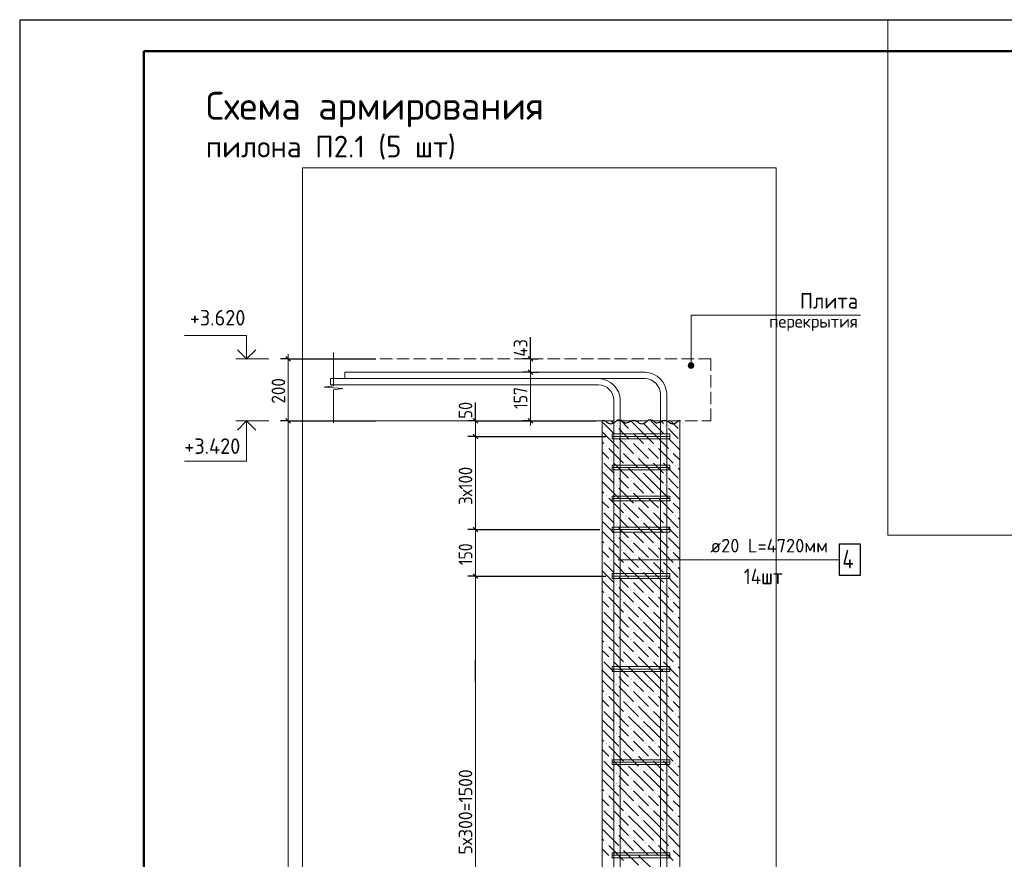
# Model space of a CAD drawing. Header units: millimetres. Extents: x 0 to 50400, y 0 to 35652.
# Tile 3 of 10: x 0 to 19044, y 19411 to 35652. Entities that reach past the tile are written whole.
import ezdxf

# ---------------------------------------------------------------- set-up
doc = ezdxf.new("R2010")
doc.units = ezdxf.units.MM
doc.linetypes.add('______2', pattern=[324, 240, -84])
for name, color, linetype, lineweight in [('Standard', 7, 'Continuous', 25), ('ЖБ Перекрытие верхний уровень', 7, 'Continuous', 35), ('ЖБ Пилон', 7, 'Continuous', 35), ('Заголовок чертежа', 7, 'Continuous', 25), ('Позиционная метка диаметр_ шаг', 7, 'Continuous', 13), ('Позиционная метка линия выноска', 7, 'Continuous', 13), ('Примечания', 7, 'Continuous', 13), ('Размерная линия_ общее', 7, 'Continuous', 13)]:
    doc.layers.add(name, color=color, linetype=linetype, lineweight=lineweight)
doc.layers.add('Размерная выноска', color=7, linetype='Continuous')
doc.layers.add('Стена фоновая арматура Х1', color=7, linetype='______2', true_color=0xa0a0a0)
doc.layers.add('Стена Хомут', color=7, linetype='______2', true_color=0xa0a0a0)
doc.styles.add('ISOCPEUR', font='txt')

msp = doc.modelspace()

# ---------------------------------------------------------------- hatches: boundary and pattern name
at = {"layer": 'ЖБ Пилон', "linetype": 'Continuous', "lineweight": 18, "transparency": 33554687}
for points in [[(12010, 27887), (12012, 27890), (12023, 27890), (12025, 27887), (12018, 27879)], [(11530, 27791), (11538, 27799), (11545, 27791), (11538, 27783)], [(11818, 27695), (11826, 27703), (11833, 27695), (11826, 27687)], [(12490, 27791), (12498, 27799), (12505, 27791), (12498, 27783)], [(11530, 27599), (11538, 27607), (11545, 27599), (11538, 27591)], [(11818, 27503), (11826, 27511), (11833, 27503), (11826, 27495)], [(12490, 27599), (12498, 27607), (12505, 27599), (12498, 27591)], [(11338, 27407), (11346, 27415), (11353, 27407), (11346, 27399)], [(11626, 27311), (11634, 27319), (11641, 27311), (11634, 27303)], [(12106, 27407), (12114, 27415), (12121, 27407), (12114, 27399)], [(12298, 27407), (12306, 27415), (12313, 27407), (12306, 27399)], [(12586, 27311), (12594, 27319), (12601, 27311), (12594, 27303)], [(11434, 27119), (11442, 27127), (11449, 27119), (11442, 27111)], [(11914, 27215), (11922, 27223), (11929, 27215), (11922, 27207)], [(12202, 27119), (12210, 27127), (12217, 27119), (12210, 27111)], [(12394, 27119), (12402, 27127), (12409, 27119), (12402, 27111)], [(11722, 27023), (11730, 27031), (11737, 27023), (11730, 27015)], [(12010, 26927), (12018, 26935), (12025, 26927), (12018, 26919)], [(12682, 27023), (12690, 27031), (12697, 27023), (12690, 27015)], [(11530, 26831), (11538, 26839), (11545, 26831), (11538, 26823)], [(11818, 26735), (11826, 26743), (11833, 26735), (11826, 26727)], [(12490, 26831), (12498, 26839), (12505, 26831), (12498, 26823)], [(11530, 26639), (11538, 26647), (11545, 26639), (11538, 26631)], [(11818, 26543), (11826, 26551), (11833, 26543), (11826, 26535)], [(12490, 26639), (12498, 26647), (12505, 26639), (12498, 26631)], [(11338, 26447), (11346, 26455), (11353, 26447), (11346, 26439)], [(11626, 26351), (11634, 26359), (11641, 26351), (11634, 26343)], [(12106, 26447), (12114, 26455), (12121, 26447), (12114, 26439)], [(12298, 26447), (12306, 26455), (12313, 26447), (12306, 26439)], [(12586, 26351), (12594, 26359), (12601, 26351), (12594, 26343)], [(11434, 26159), (11442, 26167), (11449, 26159), (11442, 26151)], [(11914, 26255), (11922, 26263), (11929, 26255), (11922, 26247)], [(12202, 26159), (12210, 26167), (12217, 26159), (12210, 26151)], [(12394, 26159), (12402, 26167), (12409, 26159), (12402, 26151)], [(11722, 26063), (11730, 26071), (11737, 26063), (11730, 26055)], [(12010, 25967), (12018, 25975), (12025, 25967), (12018, 25959)], [(12682, 26063), (12690, 26071), (12697, 26063), (12690, 26055)], [(11530, 25871), (11538, 25879), (11545, 25871), (11538, 25863)], [(11818, 25775), (11826, 25783), (11833, 25775), (11826, 25767)], [(12490, 25871), (12498, 25879), (12505, 25871), (12498, 25863)], [(11530, 25679), (11538, 25687), (11545, 25679), (11538, 25671)], [(11818, 25583), (11826, 25591), (11833, 25583), (11826, 25575)], [(12490, 25679), (12498, 25687), (12505, 25679), (12498, 25671)], [(11338, 25487), (11346, 25495), (11353, 25487), (11346, 25479)], [(11626, 25391), (11634, 25399), (11641, 25391), (11634, 25383)], [(12106, 25487), (12114, 25495), (12121, 25487), (12114, 25479)], [(12298, 25487), (12306, 25495), (12313, 25487), (12306, 25479)], [(12586, 25391), (12594, 25399), (12601, 25391), (12594, 25383)], [(11434, 25199), (11442, 25207), (11449, 25199), (11442, 25191)], [(11914, 25295), (11922, 25303), (11929, 25295), (11922, 25287)], [(12202, 25199), (12210, 25207), (12217, 25199), (12210, 25191)], [(12394, 25199), (12402, 25207), (12409, 25199), (12402, 25191)], [(11722, 25103), (11730, 25111), (11737, 25103), (11730, 25095)], [(12010, 25007), (12018, 25015), (12025, 25007), (12018, 24999)], [(12682, 25103), (12690, 25111), (12697, 25103), (12690, 25095)], [(11530, 24911), (11538, 24919), (11545, 24911), (11538, 24903)], [(11818, 24815), (11826, 24823), (11833, 24815), (11826, 24807)], [(12490, 24911), (12498, 24919), (12505, 24911), (12498, 24903)], [(11530, 24719), (11538, 24727), (11545, 24719), (11538, 24711)], [(11818, 24623), (11826, 24631), (11833, 24623), (11826, 24615)], [(12490, 24719), (12498, 24727), (12505, 24719), (12498, 24711)], [(11338, 24527), (11346, 24535), (11353, 24527), (11346, 24519)], [(11626, 24431), (11634, 24439), (11641, 24431), (11634, 24423)], [(12106, 24527), (12114, 24535), (12121, 24527), (12114, 24519)], [(12298, 24527), (12306, 24535), (12313, 24527), (12306, 24519)], [(12586, 24431), (12594, 24439), (12601, 24431), (12594, 24423)], [(11434, 24239), (11442, 24247), (11449, 24239), (11442, 24231)], [(11914, 24335), (11922, 24343), (11929, 24335), (11922, 24327)], [(12202, 24239), (12210, 24247), (12217, 24239), (12210, 24231)], [(12394, 24239), (12402, 24247), (12409, 24239), (12402, 24231)], [(11722, 24143), (11730, 24151), (11737, 24143), (11730, 24135)], [(12010, 24047), (12018, 24055), (12025, 24047), (12018, 24039)], [(12682, 24143), (12690, 24151), (12697, 24143), (12690, 24135)], [(11530, 23951), (11538, 23959), (11545, 23951), (11538, 23943)], [(11818, 23855), (11826, 23863), (11833, 23855), (11826, 23847)], [(12490, 23951), (12498, 23959), (12505, 23951), (12498, 23943)], [(11530, 23759), (11538, 23767), (11545, 23759), (11538, 23751)], [(11818, 23663), (11826, 23671), (11833, 23663), (11826, 23655)], [(12490, 23759), (12498, 23767), (12505, 23759), (12498, 23751)], [(11338, 23567), (11346, 23575), (11353, 23567), (11346, 23559)], [(11626, 23471), (11634, 23479), (11641, 23471), (11634, 23463)], [(12106, 23567), (12114, 23575), (12121, 23567), (12114, 23559)], [(12298, 23567), (12306, 23575), (12313, 23567), (12306, 23559)], [(12586, 23471), (12594, 23479), (12601, 23471), (12594, 23463)], [(11434, 23279), (11442, 23287), (11449, 23279), (11442, 23271)], [(11914, 23375), (11922, 23383), (11929, 23375), (11922, 23367)], [(12202, 23279), (12210, 23287), (12217, 23279), (12210, 23271)], [(12394, 23279), (12402, 23287), (12409, 23279), (12402, 23271)], [(11722, 23183), (11730, 23191), (11737, 23183), (11730, 23175)], [(12010, 23087), (12018, 23095), (12025, 23087), (12018, 23079)], [(12682, 23183), (12690, 23191), (12697, 23183), (12690, 23175)], [(11530, 22991), (11538, 22999), (11545, 22991), (11538, 22983)], [(11818, 22895), (11826, 22903), (11833, 22895), (11826, 22887)], [(12490, 22991), (12498, 22999), (12505, 22991), (12498, 22983)], [(11530, 22799), (11538, 22807), (11545, 22799), (11538, 22791)], [(11818, 22703), (11826, 22711), (11833, 22703), (11826, 22695)], [(12490, 22799), (12498, 22807), (12505, 22799), (12498, 22791)], [(11338, 22607), (11346, 22615), (11353, 22607), (11346, 22599)], [(11626, 22511), (11634, 22519), (11641, 22511), (11634, 22503)], [(12106, 22607), (12114, 22615), (12121, 22607), (12114, 22599)], [(12298, 22607), (12306, 22615), (12313, 22607), (12306, 22599)], [(12586, 22511), (12594, 22519), (12601, 22511), (12594, 22503)], [(11434, 22319), (11442, 22327), (11449, 22319), (11442, 22311)], [(11914, 22415), (11922, 22423), (11929, 22415), (11922, 22407)], [(12202, 22319), (12210, 22327), (12217, 22319), (12210, 22311)], [(12394, 22319), (12402, 22327), (12409, 22319), (12402, 22311)], [(11722, 22223), (11730, 22231), (11737, 22223), (11730, 22215)], [(12010, 22127), (12018, 22135), (12025, 22127), (12018, 22119)], [(12682, 22223), (12690, 22231), (12697, 22223), (12690, 22215)], [(11530, 22031), (11538, 22039), (11545, 22031), (11538, 22023)], [(11818, 21935), (11826, 21943), (11833, 21935), (11826, 21927)], [(12490, 22031), (12498, 22039), (12505, 22031), (12498, 22023)], [(11530, 21839), (11538, 21847), (11545, 21839), (11538, 21831)], [(11818, 21743), (11826, 21751), (11833, 21743), (11826, 21735)], [(12490, 21839), (12498, 21847), (12505, 21839), (12498, 21831)], [(11338, 21647), (11346, 21655), (11353, 21647), (11346, 21639)], [(11626, 21551), (11634, 21559), (11641, 21551), (11634, 21543)], [(12106, 21647), (12114, 21655), (12121, 21647), (12114, 21639)], [(12298, 21647), (12306, 21655), (12313, 21647), (12306, 21639)], [(12586, 21551), (12594, 21559), (12601, 21551), (12594, 21543)], [(11434, 21359), (11442, 21367), (11449, 21359), (11442, 21351)], [(11914, 21455), (11922, 21463), (11929, 21455), (11922, 21447)], [(12202, 21359), (12210, 21367), (12217, 21359), (12210, 21351)], [(12394, 21359), (12402, 21367), (12409, 21359), (12402, 21351)], [(11722, 21263), (11730, 21271), (11737, 21263), (11730, 21255)], [(12010, 21167), (12018, 21175), (12025, 21167), (12018, 21159)], [(12682, 21263), (12690, 21271), (12697, 21263), (12690, 21255)], [(11530, 21071), (11538, 21079), (11545, 21071), (11538, 21063)], [(11818, 20975), (11826, 20983), (11833, 20975), (11826, 20967)], [(12490, 21071), (12498, 21079), (12505, 21071), (12498, 21063)], [(11530, 20879), (11538, 20887), (11545, 20879), (11538, 20871)], [(11818, 20783), (11826, 20791), (11833, 20783), (11826, 20775)], [(12490, 20879), (12498, 20887), (12505, 20879), (12498, 20871)], [(11338, 20687), (11346, 20695), (11353, 20687), (11346, 20679)], [(11626, 20591), (11634, 20599), (11641, 20591), (11634, 20583)], [(12106, 20687), (12114, 20695), (12121, 20687), (12114, 20679)], [(12298, 20687), (12306, 20695), (12313, 20687), (12306, 20679)], [(12586, 20591), (12594, 20599), (12601, 20591), (12594, 20583)], [(11434, 20399), (11442, 20407), (11449, 20399), (11442, 20391)], [(11914, 20495), (11922, 20503), (11929, 20495), (11922, 20487)], [(12202, 20399), (12210, 20407), (12217, 20399), (12210, 20391)], [(12394, 20399), (12402, 20407), (12409, 20399), (12402, 20391)], [(11722, 20303), (11730, 20311), (11737, 20303), (11730, 20295)], [(12010, 20207), (12018, 20215), (12025, 20207), (12018, 20199)], [(12682, 20303), (12690, 20311), (12697, 20303), (12690, 20295)], [(11530, 20111), (11538, 20119), (11545, 20111), (11538, 20103)], [(11818, 20015), (11826, 20023), (11833, 20015), (11826, 20007)], [(12490, 20111), (12498, 20119), (12505, 20111), (12498, 20103)], [(11530, 19919), (11538, 19927), (11545, 19919), (11538, 19911)], [(11818, 19823), (11826, 19831), (11833, 19823), (11826, 19815)], [(12490, 19919), (12498, 19927), (12505, 19919), (12498, 19911)], [(11338, 19727), (11346, 19735), (11353, 19727), (11346, 19719)], [(11626, 19631), (11634, 19639), (11641, 19631), (11634, 19623)], [(12106, 19727), (12114, 19735), (12121, 19727), (12114, 19719)], [(12298, 19727), (12306, 19735), (12313, 19727), (12306, 19719)], [(12586, 19631), (12594, 19639), (12601, 19631), (12594, 19623)], [(11434, 19439), (11442, 19447), (11449, 19439), (11442, 19431)], [(11914, 19535), (11922, 19543), (11929, 19535), (11922, 19527)], [(12202, 19439), (12210, 19447), (12217, 19439), (12210, 19431)], [(12394, 19439), (12402, 19447), (12409, 19439), (12402, 19431)]]:
    msp.add_hatch(color=7, dxfattribs=at).paths.add_polyline_path(points, flags=16)
at = {"layer": 'Позиционная метка линия выноска', "linetype": 'Continuous', "lineweight": 13, "transparency": 33554687}
for points in [[(12931, 28964), (13039, 28964), (13032, 28991)], [(12931, 28964), (13032, 28991), (12939, 28991)], [(12939, 28937), (13039, 28964), (12931, 28964)], [(12939, 28991), (13032, 28991), (13012, 29011)], [(12939, 28991), (13012, 29011), (12958, 29011)], [(12939, 28937), (13032, 28937), (13039, 28964)], [(12958, 29011), (13012, 29011), (12985, 29018)], [(12958, 28918), (13032, 28937), (12939, 28937)], [(12958, 28918), (13012, 28918), (13032, 28937)], [(13012, 28918), (12958, 28918), (12985, 28910)]]:
    msp.add_hatch(color=7, dxfattribs=at).paths.add_polyline_path(points)

# ---------------------------------------------------------------- linework, layer by layer
at = {"layer": 'Standard', "color": 7, "linetype": 'Continuous', "lineweight": 25, "transparency": 33554687}
msp.add_line((2400, 35040), (2400, 1270), dxfattribs=at)
at = {"layer": 'Standard', "color": 7, "linetype": 'Continuous', "lineweight": 13, "transparency": 33554687}
for p, q in [((4816, 29090), (4180, 29090)), ((4816, 27890), (4180, 27890))]:
    msp.add_line(p, q, dxfattribs=at)
at = {"layer": 'Standard', "color": 7, "linetype": 'Continuous', "lineweight": 25, "transparency": 33554687}
msp.add_lwpolyline([(0, 0), (50400, 0), (50400, 35640), (0, 35640), (0, 0)], close=True, dxfattribs=at)
at = {"layer": 'Standard', "color": 220, "linetype": 'Continuous', "lineweight": 13, "transparency": 33554687}
for points in [[(50400, 35640), (0, 35640), (0, 0), (50400, 0), (50400, 35640)], [(16790, 35652), (16790, 25683), (33171, 25683), (33171, 35652)], [(2400, 0), (50400, 0), (50400, 35040), (2400, 35040), (2400, 0)]]:
    msp.add_lwpolyline(points, dxfattribs=at)
at = {"layer": 'Standard', "color": 7, "linetype": 'Continuous', "lineweight": 50, "transparency": 33554687}
msp.add_lwpolyline([(2400, 35040), (49800, 35040), (49800, 600), (2400, 600), (2400, 35040)], close=True, dxfattribs=at)
at = {"layer": 'Standard', "color": 254, "linetype": 'Continuous', "lineweight": 18, "true_color": 0xc4c4ff, "transparency": 33554687}
msp.add_lwpolyline([(5469, 3434), (14631, 3434), (14631, 32789), (5469, 32789), (5469, 3434)], dxfattribs=at)
at = {"layer": 'Standard', "color": 7, "linetype": 'Continuous', "lineweight": 13, "transparency": 33554687}
for points in [[(4389, 29090), (4389, 29546), (3189, 29546)], [(4389, 27890), (4389, 27110), (3189, 27110)]]:
    msp.add_lwpolyline(points, dxfattribs=at)
at = {"layer": 'Standard', "color": 7, "linetype": 'Continuous', "lineweight": 35, "transparency": 33554687}
for points in [[(4567, 29268), (4389, 29090), (4211, 29268)], [(4567, 27711), (4389, 27890), (4211, 27711)]]:
    msp.add_lwpolyline(points, dxfattribs=at)
at = {"layer": 'ЖБ Перекрытие верхний уровень', "color": 7, "linetype": '______2', "lineweight": 18, "transparency": 33554687}
for p, q in [((13367, 29090), (6069, 29090)), ((13367, 27890), (13367, 29090)), ((6069, 27890), (13367, 27890))]:
    msp.add_line(p, q, dxfattribs=at)
at = {"layer": 'ЖБ Пилон', "color": 7, "linetype": 'Continuous', "lineweight": 18, "transparency": 33554687}
for p, q in [((11267, 6410), (11267, 27890)), ((12767, 6410), (12767, 27890))]:
    msp.add_line(p, q, dxfattribs=at)
at = {"layer": 'ЖБ Пилон', "color": 9, "linetype": 'Continuous', "lineweight": 18, "true_color": 0xc7c7c7, "transparency": 33554687}
for p, q in [((11298, 27839), (11267, 27869)), ((11298, 27839), (11490, 27647)), ((11439, 27890), (11490, 27839)), ((11631, 27890), (11778, 27743)), ((12066, 27647), (11823, 27890)), ((12066, 27839), (12258, 27647)), ((12258, 27839), (12207, 27890)), ((12258, 27839), (12450, 27647)), ((12399, 27890), (12450, 27839)), ((12591, 27890), (12738, 27743)), ((11267, 27677), (11298, 27647)), ((11298, 27647), (11586, 27359)), ((11682, 27647), (11586, 27743)), ((11778, 27551), (11682, 27647)), ((11874, 27647), (12066, 27455)), ((12066, 27647), (12258, 27455)), ((12258, 27647), (12546, 27359)), ((12642, 27647), (12546, 27743)), ((12738, 27551), (12642, 27647)), ((11267, 27485), (11298, 27455)), ((11586, 27551), (11874, 27263)), ((11874, 27455), (12162, 27167)), ((12546, 27551), (12767, 27329)), ((11298, 27263), (11267, 27293)), ((11394, 27167), (11298, 27263)), ((11394, 27359), (11682, 27071)), ((11682, 27263), (11970, 26975)), ((12258, 27263), (12162, 27359)), ((12354, 27167), (12258, 27263)), ((12354, 27359), (12642, 27071)), ((12642, 27263), (12767, 27137)), ((11298, 27071), (11490, 26879)), ((11490, 27071), (11778, 26783)), ((12258, 26879), (11970, 27167)), ((12258, 27071), (12450, 26879)), ((12450, 27071), (12738, 26783)), ((11298, 26879), (11267, 26909)), ((11298, 26879), (11490, 26687)), ((12066, 26687), (11778, 26975)), ((12066, 26879), (12258, 26687)), ((12258, 26879), (12450, 26687)), ((12767, 26945), (12738, 26975)), ((11267, 26717), (11298, 26687)), ((11298, 26687), (11586, 26399)), ((11682, 26687), (11586, 26783)), ((11778, 26591), (11682, 26687)), ((11874, 26687), (12066, 26495)), ((12066, 26687), (12258, 26495)), ((12258, 26687), (12546, 26399)), ((12642, 26687), (12546, 26783)), ((12738, 26591), (12642, 26687)), ((11267, 26525), (11298, 26495)), ((11586, 26591), (11874, 26303)), ((11874, 26495), (12162, 26207)), ((12546, 26591), (12767, 26369)), ((11298, 26303), (11267, 26333)), ((11394, 26207), (11298, 26303)), ((11394, 26399), (11682, 26111)), ((11682, 26303), (11970, 26015)), ((12258, 26303), (12162, 26399)), ((12354, 26207), (12258, 26303)), ((12354, 26399), (12642, 26111)), ((12642, 26303), (12767, 26177)), ((11298, 26111), (11490, 25919)), ((11490, 26111), (11778, 25823)), ((12258, 25919), (11970, 26207)), ((12258, 26111), (12450, 25919)), ((12450, 26111), (12738, 25823)), ((11298, 25919), (11267, 25949)), ((11298, 25919), (11490, 25727)), ((12066, 25727), (11778, 26015)), ((12066, 25919), (12258, 25727)), ((12258, 25919), (12450, 25727)), ((12767, 25985), (12738, 26015)), ((11267, 25757), (11298, 25727)), ((11298, 25727), (11586, 25439)), ((11682, 25727), (11586, 25823)), ((11778, 25631), (11682, 25727)), ((11874, 25727), (12066, 25535)), ((12066, 25727), (12258, 25535)), ((12258, 25727), (12546, 25439)), ((12642, 25727), (12546, 25823)), ((12738, 25631), (12642, 25727)), ((11267, 25565), (11298, 25535)), ((11586, 25631), (11874, 25343)), ((11874, 25535), (12162, 25247)), ((12546, 25631), (12767, 25409)), ((11298, 25343), (11267, 25373)), ((11394, 25247), (11298, 25343)), ((11394, 25439), (11682, 25151)), ((11682, 25343), (11970, 25055)), ((12258, 25343), (12162, 25439)), ((12354, 25247), (12258, 25343)), ((12354, 25439), (12642, 25151)), ((12642, 25343), (12767, 25217)), ((11298, 25151), (11490, 24959)), ((11490, 25151), (11778, 24863)), ((12258, 24959), (11970, 25247)), ((12258, 25151), (12450, 24959)), ((12450, 25151), (12738, 24863)), ((11298, 24959), (11267, 24989)), ((11298, 24959), (11490, 24767)), ((12066, 24767), (11778, 25055)), ((12066, 24959), (12258, 24767)), ((12258, 24959), (12450, 24767)), ((12767, 25025), (12738, 25055)), ((11267, 24797), (11298, 24767)), ((11298, 24767), (11586, 24479)), ((11682, 24767), (11586, 24863)), ((11778, 24671), (11682, 24767)), ((11874, 24767), (12066, 24575)), ((12066, 24767), (12258, 24575)), ((12258, 24767), (12546, 24479)), ((12642, 24767), (12546, 24863)), ((12738, 24671), (12642, 24767)), ((11267, 24605), (11298, 24575)), ((11586, 24671), (11874, 24383)), ((11874, 24575), (12162, 24287)), ((12546, 24671), (12767, 24449)), ((11298, 24383), (11267, 24413)), ((11394, 24287), (11298, 24383)), ((11394, 24479), (11682, 24191)), ((11682, 24383), (11970, 24095)), ((12258, 24383), (12162, 24479)), ((12354, 24287), (12258, 24383)), ((12354, 24479), (12642, 24191)), ((12642, 24383), (12767, 24257)), ((11298, 24191), (11490, 23999)), ((11490, 24191), (11778, 23903)), ((12258, 23999), (11970, 24287)), ((12258, 24191), (12450, 23999)), ((12450, 24191), (12738, 23903)), ((11298, 23999), (11267, 24029)), ((11298, 23999), (11490, 23807)), ((12066, 23807), (11778, 24095)), ((12066, 23999), (12258, 23807)), ((12258, 23999), (12450, 23807)), ((12767, 24065), (12738, 24095)), ((11267, 23837), (11298, 23807)), ((11298, 23807), (11586, 23519)), ((11682, 23807), (11586, 23903)), ((11778, 23711), (11682, 23807)), ((11874, 23807), (12066, 23615)), ((12066, 23807), (12258, 23615)), ((12258, 23807), (12546, 23519)), ((12642, 23807), (12546, 23903)), ((12738, 23711), (12642, 23807)), ((11267, 23645), (11298, 23615)), ((11586, 23711), (11874, 23423)), ((11874, 23615), (12162, 23327)), ((12546, 23711), (12767, 23489)), ((11298, 23423), (11267, 23453)), ((11394, 23519), (11682, 23231)), ((12258, 23423), (12162, 23519)), ((12354, 23519), (12642, 23231)), ((11394, 23327), (11298, 23423)), ((11682, 23423), (11970, 23135)), ((12258, 23039), (11970, 23327)), ((12354, 23327), (12258, 23423)), ((12642, 23423), (12767, 23297)), ((11298, 23039), (11267, 23069)), ((11298, 23231), (11490, 23039)), ((11490, 23231), (11778, 22943)), ((12066, 22847), (11778, 23135)), ((12258, 23231), (12450, 23039)), ((12450, 23231), (12738, 22943)), ((12767, 23105), (12738, 23135)), ((11267, 22877), (11298, 22847)), ((11298, 23039), (11490, 22847)), ((11682, 22847), (11586, 22943)), ((12066, 23039), (12258, 22847)), ((12258, 23039), (12450, 22847)), ((12642, 22847), (12546, 22943)), ((11267, 22685), (11298, 22655)), ((11298, 22847), (11586, 22559)), ((11586, 22751), (11874, 22463)), ((11778, 22751), (11682, 22847)), ((11874, 22847), (12066, 22655)), ((12066, 22847), (12258, 22655)), ((12258, 22847), (12546, 22559)), ((12546, 22751), (12767, 22529)), ((12738, 22751), (12642, 22847)), ((11298, 22463), (11267, 22493)), ((11394, 22559), (11682, 22271)), ((11874, 22655), (12162, 22367)), ((12258, 22463), (12162, 22559)), ((12354, 22559), (12642, 22271)), ((11394, 22367), (11298, 22463)), ((11682, 22463), (11970, 22175)), ((12258, 22079), (11970, 22367)), ((12354, 22367), (12258, 22463)), ((12642, 22463), (12767, 22337)), ((11298, 22079), (11267, 22109)), ((11298, 22271), (11490, 22079)), ((11490, 22271), (11778, 21983)), ((12066, 21887), (11778, 22175)), ((12258, 22271), (12450, 22079)), ((12450, 22271), (12738, 21983)), ((12767, 22145), (12738, 22175)), ((11267, 21917), (11298, 21887)), ((11298, 22079), (11490, 21887)), ((11682, 21887), (11586, 21983)), ((12066, 22079), (12258, 21887)), ((12258, 22079), (12450, 21887)), ((12642, 21887), (12546, 21983)), ((11267, 21725), (11298, 21695)), ((11298, 21887), (11586, 21599)), ((11586, 21791), (11874, 21503)), ((11778, 21791), (11682, 21887)), ((11874, 21887), (12066, 21695)), ((12066, 21887), (12258, 21695)), ((12258, 21887), (12546, 21599)), ((12546, 21791), (12767, 21569)), ((12738, 21791), (12642, 21887)), ((11298, 21503), (11267, 21533)), ((11394, 21599), (11682, 21311)), ((11874, 21695), (12162, 21407)), ((12258, 21503), (12162, 21599)), ((12354, 21599), (12642, 21311)), ((11394, 21407), (11298, 21503)), ((11682, 21503), (11970, 21215)), ((12258, 21119), (11970, 21407)), ((12354, 21407), (12258, 21503)), ((12642, 21503), (12767, 21377)), ((11298, 21119), (11267, 21149)), ((11298, 21311), (11490, 21119)), ((11490, 21311), (11778, 21023)), ((12066, 20927), (11778, 21215)), ((12258, 21311), (12450, 21119)), ((12450, 21311), (12738, 21023)), ((12767, 21185), (12738, 21215)), ((11267, 20957), (11298, 20927)), ((11298, 21119), (11490, 20927)), ((11682, 20927), (11586, 21023)), ((12066, 21119), (12258, 20927)), ((12258, 21119), (12450, 20927)), ((12642, 20927), (12546, 21023)), ((11267, 20765), (11298, 20735)), ((11298, 20927), (11586, 20639)), ((11586, 20831), (11874, 20543)), ((11778, 20831), (11682, 20927)), ((11874, 20927), (12066, 20735)), ((12066, 20927), (12258, 20735)), ((12258, 20927), (12546, 20639)), ((12546, 20831), (12767, 20609)), ((12738, 20831), (12642, 20927)), ((11298, 20543), (11267, 20573)), ((11394, 20639), (11682, 20351)), ((11874, 20735), (12162, 20447)), ((12258, 20543), (12162, 20639)), ((12354, 20639), (12642, 20351)), ((11394, 20447), (11298, 20543)), ((11682, 20543), (11970, 20255)), ((12258, 20159), (11970, 20447)), ((12354, 20447), (12258, 20543)), ((12642, 20543), (12767, 20417)), ((11298, 20159), (11267, 20189)), ((11298, 20351), (11490, 20159)), ((11490, 20351), (11778, 20063)), ((12066, 19967), (11778, 20255)), ((12258, 20351), (12450, 20159)), ((12450, 20351), (12738, 20063)), ((12767, 20225), (12738, 20255)), ((11267, 19997), (11298, 19967)), ((11298, 20159), (11490, 19967)), ((11682, 19967), (11586, 20063)), ((12066, 20159), (12258, 19967)), ((12258, 20159), (12450, 19967)), ((12642, 19967), (12546, 20063)), ((11298, 19967), (11586, 19679)), ((11586, 19871), (11874, 19583)), ((11778, 19871), (11682, 19967)), ((11874, 19967), (12066, 19775)), ((12066, 19967), (12258, 19775)), ((12258, 19967), (12546, 19679)), ((12546, 19871), (12767, 19649)), ((12738, 19871), (12642, 19967)), ((11267, 19805), (11298, 19775)), ((11394, 19679), (11682, 19391)), ((11874, 19775), (12162, 19487)), ((12258, 19583), (12162, 19679)), ((12354, 19679), (12642, 19391)), ((11298, 19583), (11267, 19613)), ((11394, 19487), (11298, 19583)), ((11682, 19583), (11970, 19295)), ((12258, 19199), (11970, 19487)), ((12354, 19487), (12258, 19583)), ((12642, 19583), (12767, 19457))]:
    msp.add_line(p, q, dxfattribs=at)
at = {"layer": 'Позиционная метка линия выноска', "color": 7, "linetype": 'Continuous', "lineweight": 13, "transparency": 33554687}
for p, q in [((12931, 28964), (12931, 28964)), ((12985, 29018), (12985, 29018)), ((13039, 28964), (13039, 28964)), ((12985, 28910), (12985, 28910)), ((11567, 25205), (15853, 25205))]:
    msp.add_line(p, q, dxfattribs=at)
msp.add_lwpolyline([(12985, 28964), (12985, 29937), (16261, 29937)], dxfattribs=at)
msp.add_circle((12985, 28964), 54, dxfattribs=at)
at = {"layer": 'Примечания', "color": 7, "linetype": 'Continuous', "lineweight": 13, "transparency": 33554687}
for p, q in [((6069, 29210), (6069, 28572)), ((6069, 28572), (5889, 28545)), ((5889, 28545), (6249, 28518)), ((6249, 28518), (6069, 28491)), ((6069, 28491), (6069, 27854)), ((6069, 27854), (6069, 27854))]:
    msp.add_line(p, q, dxfattribs=at)
at = {"layer": 'Примечания', "color": 7, "linetype": 'Continuous', "lineweight": 18, "transparency": 33554687}
msp.add_line((11267, 27890), (6287, 27890), dxfattribs=at)
at = {"layer": 'Примечания', "color": 7, "linetype": 'Continuous', "lineweight": 25, "transparency": 33554687}
for points in [[(11267, 27900), (11290, 27900), (11314, 27897), (11335, 27889), (11353, 27876), (11368, 27860), (11385, 27847), (11407, 27839), (11431, 27835), (11454, 27840), (11476, 27848), (11497, 27858), (11515, 27871), (11531, 27885), (11548, 27898), (11569, 27909), (11591, 27915), (11615, 27914), (11639, 27908), (11656, 27895), (11672, 27880), (11689, 27866), (11709, 27856), (11733, 27854), (11756, 27859), (11777, 27868), (11798, 27879), (11819, 27889), (11839, 27898), (11863, 27903), (11867, 27903)], [(11867, 27900), (11890, 27900), (11914, 27897), (11935, 27889), (11953, 27876), (11968, 27860), (11985, 27847), (12007, 27839), (12031, 27835), (12054, 27840), (12076, 27848), (12097, 27858), (12115, 27871), (12131, 27885), (12148, 27898), (12169, 27909), (12191, 27915), (12215, 27914), (12239, 27908), (12256, 27895), (12272, 27880), (12289, 27866), (12309, 27856), (12333, 27854), (12356, 27859), (12377, 27868), (12398, 27879), (12419, 27889), (12439, 27898), (12463, 27903), (12467, 27903)], [(12467, 27900), (12490, 27900), (12514, 27897), (12535, 27889), (12553, 27876), (12568, 27860), (12585, 27847), (12607, 27839), (12631, 27835), (12654, 27840), (12676, 27848), (12697, 27858), (12715, 27871), (12731, 27885), (12748, 27898), (12767, 27908)]]:
    msp.add_lwpolyline(points, dxfattribs=at)
at = {"layer": 'Размерная выноска', "color": 7, "linetype": 'Continuous', "lineweight": -3, "transparency": 33554687}
for p, q in [((9880, 29090), (9880, 29510)), ((8815, 27890), (8815, 28250)), ((8815, 22850), (8815, 23270))]:
    msp.add_line(p, q, dxfattribs=at)
at = {"layer": 'Размерная линия_ общее', "color": 7, "linetype": 'Continuous', "lineweight": 13, "transparency": 33554687}
for p, q in [((5195, 29090), (5195, 29180)), ((9880, 29090), (9880, 29180)), ((5195, 29090), (5195, 27890)), ((9880, 28832), (9880, 29090)), ((9880, 27890), (9880, 28832)), ((5195, 27890), (5195, 6410)), ((8815, 27890), (8815, 27980)), ((8815, 27590), (8815, 27890)), ((9880, 27890), (9880, 27800)), ((8815, 25790), (8815, 27590)), ((8815, 24890), (8815, 25790)), ((8815, 15890), (8815, 24890))]:
    msp.add_line(p, q, dxfattribs=at)
at = {"layer": 'Размерная линия_ общее', "color": 7, "linetype": 'Continuous', "lineweight": -3, "transparency": 33554687}
for p, q in [((5195, 29090), (5045, 29090)), ((5195, 29090), (5345, 29090)), ((5195, 29090), (6891, 29090)), ((9880, 29090), (9730, 29090)), ((9880, 29090), (10030, 29090)), ((9880, 28832), (9730, 28832)), ((9880, 28832), (10030, 28832)), ((5195, 27890), (5045, 27890)), ((5195, 27890), (5345, 27890)), ((5195, 27890), (6891, 27890)), ((8815, 27890), (8665, 27890)), ((8815, 27890), (8965, 27890)), ((8815, 27890), (11147, 27890)), ((9880, 27890), (9730, 27890)), ((9880, 27890), (10030, 27890)), ((8815, 27590), (8665, 27590)), ((8815, 27590), (8965, 27590)), ((8815, 27590), (11339, 27590)), ((8815, 25790), (8665, 25790)), ((8815, 25790), (8965, 25790)), ((8815, 25790), (11219, 25790)), ((8815, 24890), (8665, 24890)), ((8815, 24890), (8965, 24890)), ((8815, 24890), (11339, 24890))]:
    msp.add_line(p, q, dxfattribs=at)
at = {"layer": 'Размерная линия_ общее', "color": 7, "linetype": 'Continuous', "lineweight": 25, "transparency": 33554687}
for p, q in [((5150, 29135), (5240, 29045)), ((9925, 29045), (9835, 29135)), ((9925, 28787), (9835, 28877)), ((5150, 27935), (5240, 27845)), ((8860, 27845), (8770, 27935)), ((9925, 27845), (9835, 27935)), ((8860, 27545), (8770, 27635)), ((8860, 25745), (8770, 25835)), ((8860, 24845), (8770, 24935))]:
    msp.add_line(p, q, dxfattribs=at)
at = {"layer": 'Стена фоновая арматура Х1', "color": 7, "linetype": 'Continuous', "lineweight": 18, "transparency": 33554687}
for points in [[(12395, 6410), (12395, 28412), (12388, 28468), (12369, 28525), (12339, 28577), (12304, 28620), (12261, 28656), (12209, 28685), (12152, 28704), (12096, 28712), (6287, 28712), (6287, 28832), (12104, 28832), (12179, 28821), (12258, 28795), (12330, 28755), (12389, 28705), (12439, 28646), (12479, 28574), (12505, 28495), (12515, 28420), (12515, 6410), (12395, 6410)], [(12395, 6410), (12395, 28412), (12388, 28468), (12369, 28525), (12339, 28577), (12304, 28620), (12261, 28656), (12209, 28685), (12152, 28704), (12096, 28712), (6287, 28712), (6287, 28832), (12104, 28832), (12179, 28821), (12258, 28795), (12330, 28755), (12389, 28705), (12439, 28646), (12479, 28574), (12505, 28495), (12515, 28420), (12515, 6410), (12395, 6410)], [(12395, 6410), (12395, 28412), (12388, 28468), (12369, 28525), (12339, 28577), (12304, 28620), (12261, 28656), (12209, 28685), (12152, 28704), (12096, 28712), (6287, 28712), (6287, 28832), (12104, 28832), (12179, 28821), (12258, 28795), (12330, 28755), (12389, 28705), (12439, 28646), (12479, 28574), (12505, 28495), (12515, 28420), (12515, 6410), (12395, 6410)], [(12395, 6410), (12395, 28412), (12388, 28468), (12369, 28525), (12339, 28577), (12304, 28620), (12261, 28656), (12209, 28685), (12152, 28704), (12096, 28712), (6287, 28712), (6287, 28832), (12104, 28832), (12179, 28821), (12258, 28795), (12330, 28755), (12389, 28705), (12439, 28646), (12479, 28574), (12505, 28495), (12515, 28420), (12515, 6410), (12395, 6410)], [(12395, 6410), (12395, 28412), (12388, 28468), (12369, 28525), (12339, 28577), (12304, 28620), (12261, 28656), (12209, 28685), (12152, 28704), (12096, 28712), (6287, 28712), (6287, 28832), (12104, 28832), (12179, 28821), (12258, 28795), (12330, 28755), (12389, 28705), (12439, 28646), (12479, 28574), (12505, 28495), (12515, 28420), (12515, 6410), (12395, 6410)], [(12395, 6410), (12395, 28412), (12388, 28468), (12369, 28525), (12339, 28577), (12304, 28620), (12261, 28656), (12209, 28685), (12152, 28704), (12096, 28712), (6287, 28712), (6287, 28832), (12104, 28832), (12179, 28821), (12258, 28795), (12330, 28755), (12389, 28705), (12439, 28646), (12479, 28574), (12505, 28495), (12515, 28420), (12515, 6410), (12395, 6410)], [(12395, 6410), (12395, 28412), (12388, 28468), (12369, 28525), (12339, 28577), (12304, 28620), (12261, 28656), (12209, 28685), (12152, 28704), (12096, 28712), (6287, 28712), (6287, 28832), (12104, 28832), (12179, 28821), (12258, 28795), (12330, 28755), (12389, 28705), (12439, 28646), (12479, 28574), (12505, 28495), (12515, 28420), (12515, 6410), (12395, 6410)], [(11495, 6410), (11495, 28292), (11488, 28348), (11469, 28405), (11439, 28457), (11404, 28500), (11361, 28536), (11309, 28565), (11252, 28584), (11196, 28592), (6009, 28592), (6009, 28712), (11204, 28712), (11279, 28701), (11358, 28675), (11430, 28635), (11489, 28585), (11539, 28526), (11579, 28454), (11605, 28375), (11615, 28300), (11615, 6410), (11495, 6410)], [(11495, 6410), (11495, 28292), (11488, 28348), (11469, 28405), (11439, 28457), (11404, 28500), (11361, 28536), (11309, 28565), (11252, 28584), (11196, 28592), (6009, 28592), (6009, 28712), (11204, 28712), (11279, 28701), (11358, 28675), (11430, 28635), (11489, 28585), (11539, 28526), (11579, 28454), (11605, 28375), (11615, 28300), (11615, 6410), (11495, 6410)], [(11495, 6410), (11495, 28292), (11488, 28348), (11469, 28405), (11439, 28457), (11404, 28500), (11361, 28536), (11309, 28565), (11252, 28584), (11196, 28592), (6009, 28592), (6009, 28712), (11204, 28712), (11279, 28701), (11358, 28675), (11430, 28635), (11489, 28585), (11539, 28526), (11579, 28454), (11605, 28375), (11615, 28300), (11615, 6410), (11495, 6410)], [(11495, 6410), (11495, 28292), (11488, 28348), (11469, 28405), (11439, 28457), (11404, 28500), (11361, 28536), (11309, 28565), (11252, 28584), (11196, 28592), (6009, 28592), (6009, 28712), (11204, 28712), (11279, 28701), (11358, 28675), (11430, 28635), (11489, 28585), (11539, 28526), (11579, 28454), (11605, 28375), (11615, 28300), (11615, 6410), (11495, 6410)], [(11495, 6410), (11495, 28292), (11488, 28348), (11469, 28405), (11439, 28457), (11404, 28500), (11361, 28536), (11309, 28565), (11252, 28584), (11196, 28592), (6009, 28592), (6009, 28712), (11204, 28712), (11279, 28701), (11358, 28675), (11430, 28635), (11489, 28585), (11539, 28526), (11579, 28454), (11605, 28375), (11615, 28300), (11615, 6410), (11495, 6410)], [(11495, 6410), (11495, 28292), (11488, 28348), (11469, 28405), (11439, 28457), (11404, 28500), (11361, 28536), (11309, 28565), (11252, 28584), (11196, 28592), (6009, 28592), (6009, 28712), (11204, 28712), (11279, 28701), (11358, 28675), (11430, 28635), (11489, 28585), (11539, 28526), (11579, 28454), (11605, 28375), (11615, 28300), (11615, 6410), (11495, 6410)], [(11495, 6410), (11495, 28292), (11488, 28348), (11469, 28405), (11439, 28457), (11404, 28500), (11361, 28536), (11309, 28565), (11252, 28584), (11196, 28592), (6009, 28592), (6009, 28712), (11204, 28712), (11279, 28701), (11358, 28675), (11430, 28635), (11489, 28585), (11539, 28526), (11579, 28454), (11605, 28375), (11615, 28300), (11615, 6410), (11495, 6410)]]:
    msp.add_lwpolyline(points, dxfattribs=at)
at = {"layer": 'Стена фоновая арматура Х1', "color": 7, "linetype": 'Continuous', "lineweight": 25, "transparency": 33554687}
msp.add_lwpolyline([(15853, 24905), (16261, 24905), (16261, 25505), (15853, 25505), (15853, 24905)], dxfattribs=at)
at = {"layer": 'Стена Хомут', "color": 7, "linetype": 'Continuous', "lineweight": 13, "transparency": 33554687}
for points in [[(11459, 27638), (12575, 27638), (12575, 27590), (11459, 27590), (11459, 27638)], [(11459, 27590), (12575, 27590), (12575, 27542), (11459, 27542), (11459, 27590)], [(11459, 27038), (12575, 27038), (12575, 26990), (11459, 26990), (11459, 27038)], [(11459, 26990), (12575, 26990), (12575, 26942), (11459, 26942), (11459, 26990)], [(11459, 26438), (12575, 26438), (12575, 26390), (11459, 26390), (11459, 26438)], [(11459, 26390), (12575, 26390), (12575, 26342), (11459, 26342), (11459, 26390)], [(11459, 25838), (12575, 25838), (12575, 25790), (11459, 25790), (11459, 25838)], [(11459, 25790), (12575, 25790), (12575, 25742), (11459, 25742), (11459, 25790)], [(11459, 24938), (12575, 24938), (12575, 24890), (11459, 24890), (11459, 24938)], [(11459, 24890), (12575, 24890), (12575, 24842), (11459, 24842), (11459, 24890)], [(11459, 23138), (12575, 23138), (12575, 23090), (11459, 23090), (11459, 23138)], [(11459, 23090), (12575, 23090), (12575, 23042), (11459, 23042), (11459, 23090)], [(11459, 21338), (12575, 21338), (12575, 21290), (11459, 21290), (11459, 21338)], [(11459, 21290), (12575, 21290), (12575, 21242), (11459, 21242), (11459, 21290)], [(11459, 19538), (12575, 19538), (12575, 19490), (11459, 19490), (11459, 19538)], [(11459, 19490), (12575, 19490), (12575, 19442), (11459, 19442), (11459, 19490)]]:
    msp.add_lwpolyline(points, dxfattribs=at)

# ---------------------------------------------------------------- texts
at = {"layer": 'ЖБ Пилон', "color": 7, "linetype": 'Continuous', "lineweight": 25, "transparency": 33554687, "char_height": 300, "attachment_point": 7, "style": 'ISOCPEUR'}
for s, insert, width in [('\\W0.95;+3.620', (3291, 29737), 1281.44), ('\\W0.95;+3.420', (3184, 27253), 1311.69)]:
    msp.add_mtext(s, dxfattribs=dict(at, insert=insert, width=width))
at = {"layer": 'Заголовок чертежа', "color": 7, "linetype": 'Continuous', "lineweight": 50, "transparency": 33554687, "attachment_point": 7, "style": 'ISOCPEUR'}
for s, insert, char_height, width in [('\\W0.98;Схема армирования', (3600, 33570), 540, 6903.3), ('\\W0.97;пилона П2.1 (5 шт)', (3600, 32946), 420, 5114.79)]:
    msp.add_mtext(s, dxfattribs=dict(at, insert=insert, char_height=char_height, width=width))
at = {"layer": 'Позиционная метка диаметр_ шаг', "color": 7, "linetype": 'Continuous', "lineweight": 25, "transparency": 33554687, "attachment_point": 7, "style": 'ISOCPEUR'}
for s, insert, char_height, width in [('\\W0.95;Плита', (15091, 30063), 300, 1311.98), ('\\W0.97;перекрытия', (14496, 29631), 240, 1867.51), ('\\W0.89;14шт', (14006, 24733), 300, 1062.61)]:
    msp.add_mtext(s, dxfattribs=dict(at, insert=insert, char_height=char_height, width=width))
at = {"layer": 'Размерная линия_ общее', "color": 7, "linetype": 'Continuous', "lineweight": 25, "transparency": 33554687, "char_height": 264, "attachment_point": 7, "rotation": 90, "style": 'ISOCPEUR'}
for s, insert, width in [('\\W0.88;43', (9820, 29135), 512.16), ('\\W0.91;200', (5135, 28226), 674.39), ('\\W0.83;157', (9820, 28123), 610.29), ('\\W0.87;50', (8755, 27935), 484.73), ('\\W0.89;3х100', (8755, 26267), 988.26), ('\\W0.83;150', (8755, 25102), 610.29), ('\\W0.94;5х300=1500', (8755, 19505), 1918.46)]:
    msp.add_mtext(s, dxfattribs=dict(at, insert=insert, width=width))
at = {"layer": 'Стена фоновая арматура Х1', "color": 7, "linetype": 'Continuous', "lineweight": 13, "transparency": 33554687, "attachment_point": 7, "style": 'ISOCPEUR'}
for s, insert, char_height, width in [('\\W0.98;ø20 L=4720мм ', (13360, 25346), 264, 2609.51), ('\\W0.80;4', (15913, 25037), 360, 431.8)]:
    msp.add_mtext(s, dxfattribs=dict(at, insert=insert, char_height=char_height, width=width))

doc.saveas('drawing.dxf')
